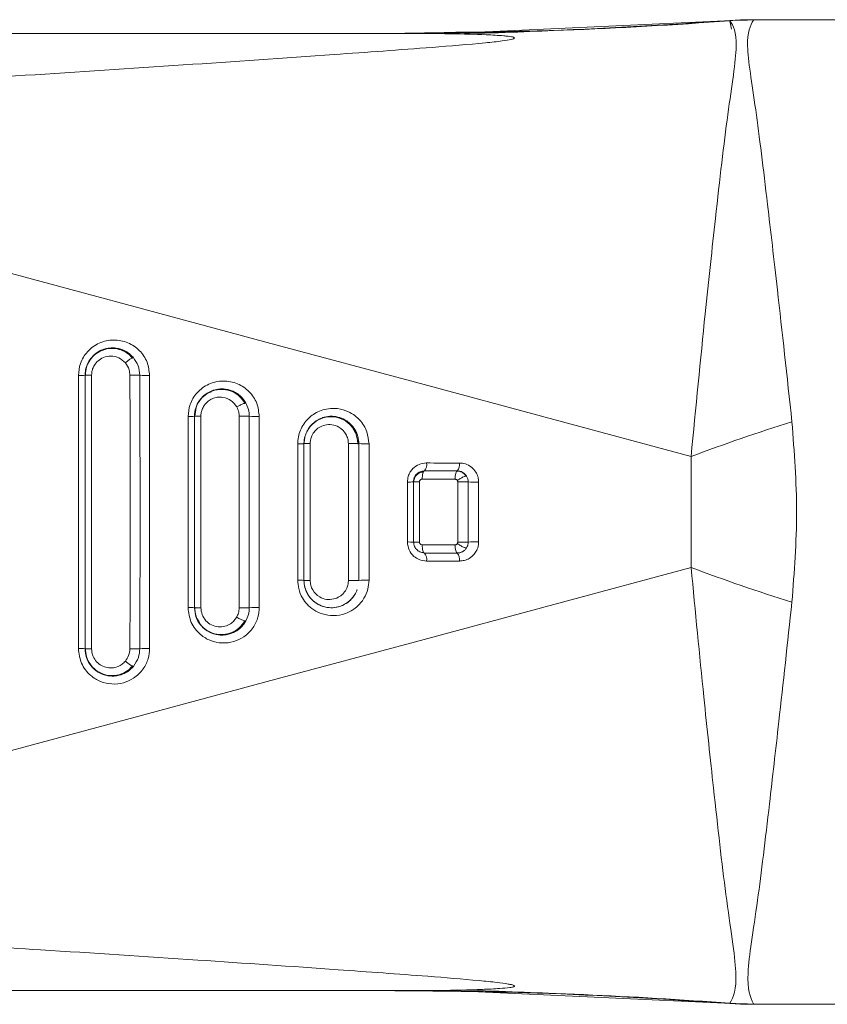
# Model space of a CAD drawing. Header units: millimetres. Extents: x -445 to 1926, y -59 to 420.
# Tile 31 of 44: x 626 to 640, y 391 to 409. Entities that reach past the tile are written whole.
import ezdxf

# ---------------------------------------------------------------- set-up
doc = ezdxf.new("R2010")
doc.units = ezdxf.units.MM
doc.linetypes.add('SLD-Solid', pattern=[0])

msp = doc.modelspace()

# ---------------------------------------------------------------- linework, layer by layer
at = {"color": 7, "linetype": 'SLD-Solid', "lineweight": 18}
for p, q in [((639.156, 409.142), (638.706, 409.126)), ((639.156, 409.142), (638.82, 409.133)), ((639.15, 409.141), (639.153, 409.142)), ((651.926, 409.142), (639.153, 409.142)), ((638.746, 409.129), (633.978, 408.907)), ((638.708, 409.124), (638.709, 409.126)), ((638.708, 409.126), (638.708, 409.126)), ((638.737, 408.97), (638.708, 409.124)), ((632.621, 408.892), (617.426, 408.892)), ((617.426, 408.892), (632.621, 408.892)), ((617.426, 408.892), (632.621, 408.892)), ((633.489, 408.91), (632.412, 408.892)), ((632.447, 408.892), (632.412, 408.892)), ((634.783, 408.925), (633.443, 408.899)), ((626.804, 402.638), (626.804, 397.646)), ((626.926, 402.643), (626.926, 402.643)), ((626.926, 397.642), (626.926, 402.642)), ((626.926, 402.642), (626.926, 401.091)), ((627.045, 397.642), (627.045, 402.642)), ((628.106, 397.647), (628.106, 402.637)), ((629.234, 402.34), (629.204, 402.327)), ((628.95, 402.018), (628.926, 401.893)), ((628.957, 402.053), (628.931, 401.892)), ((628.926, 401.893), (628.926, 401.893)), ((628.926, 398.392), (628.926, 401.892)), ((629.042, 398.392), (629.042, 401.892)), ((629.927, 401.892), (629.927, 398.393)), ((630.11, 398.397), (630.11, 401.888)), ((630.926, 401.393), (630.934, 401.473)), ((630.926, 401.393), (630.926, 401.393)), ((630.926, 398.892), (630.926, 401.392)), ((631.039, 398.892), (631.039, 401.392)), ((631.738, 401.391), (631.738, 398.892)), ((631.927, 401.392), (631.927, 398.892)), ((632.114, 398.897), (632.114, 401.388)), ((637.999, 401.157), (637.999, 399.128)), ((633.126, 400.892), (633.126, 400.892)), ((633.726, 400.892), (633.721, 400.889)), ((633.726, 400.892), (633.726, 400.892)), ((632.926, 400.693), (632.926, 400.693)), ((632.926, 399.592), (632.926, 400.692)), ((632.926, 400.692), (632.934, 400.692)), ((632.926, 400.692), (632.926, 400.692)), ((633.036, 399.592), (633.036, 400.692)), ((633.736, 400.692), (633.736, 399.593)), ((633.927, 400.692), (633.927, 399.592)), ((633.817, 399.415), (633.832, 399.425)), ((633.721, 399.395), (633.731, 399.396)), ((633.726, 399.392), (633.782, 399.401)), ((626.926, 399.184), (626.926, 397.642)), ((617.426, 391.392), (632.622, 391.392)), ((633.364, 391.389), (632.621, 391.392)), ((633.443, 391.386), (634.783, 391.36)), ((633.978, 391.378), (638.746, 391.156)), ((638.706, 391.159), (639.156, 391.143)), ((651.926, 391.142), (639.153, 391.142))]:
    msp.add_line(p, q, dxfattribs=at)
at = {"color": 7, "linetype": 'SLD-Solid', "lineweight": 18, "flags": 128}
for points in [[(637.999, 401.157), (635.494, 401.832), (632.965, 402.513), (630.413, 403.2), (627.843, 403.891), (625.257, 404.586), (622.657, 405.285), (620.046, 405.986), (617.426, 406.689)], [(626.926, 402.642), (626.929, 402.642), (626.935, 402.642), (626.946, 402.642), (626.96, 402.642), (626.978, 402.642), (626.998, 402.642), (627.021, 402.642), (627.045, 402.642)], [(628.926, 401.892), (628.929, 401.892), (628.935, 401.892), (628.945, 401.892), (628.959, 401.892), (628.976, 401.892), (628.996, 401.892), (629.018, 401.892), (629.042, 401.892)], [(630.926, 401.392), (630.929, 401.392), (630.935, 401.392), (630.944, 401.392), (630.958, 401.392), (630.975, 401.392), (630.994, 401.392), (631.016, 401.392), (631.039, 401.392)], [(633.126, 400.892), (633.202, 400.892), (633.277, 400.892), (633.352, 400.892), (633.427, 400.892), (633.502, 400.892), (633.577, 400.892), (633.652, 400.892), (633.726, 400.892)], [(633.086, 400.742), (633.161, 400.742), (633.236, 400.742), (633.311, 400.742), (633.386, 400.742), (633.461, 400.742), (633.536, 400.742), (633.61, 400.742), (633.685, 400.742)], [(633.685, 399.542), (633.61, 399.542), (633.536, 399.542), (633.461, 399.542), (633.386, 399.542), (633.311, 399.542), (633.236, 399.542), (633.161, 399.542), (633.086, 399.542)], [(633.726, 399.392), (633.652, 399.392), (633.577, 399.392), (633.502, 399.392), (633.427, 399.392), (633.352, 399.392), (633.277, 399.392), (633.202, 399.392), (633.126, 399.392)], [(637.999, 399.128), (635.494, 398.453), (632.964, 397.771), (630.413, 397.085), (627.843, 396.394), (625.257, 395.698), (622.657, 395), (620.046, 394.299), (617.426, 393.596)], [(630.926, 398.892), (630.929, 398.892), (630.935, 398.892), (630.944, 398.892), (630.958, 398.892), (630.975, 398.892), (630.994, 398.892), (631.016, 398.892), (631.039, 398.892)], [(628.926, 398.392), (628.929, 398.392), (628.935, 398.392), (628.945, 398.392), (628.959, 398.392), (628.976, 398.392), (628.996, 398.392), (629.018, 398.392), (629.042, 398.392)], [(626.926, 397.642), (626.929, 397.642), (626.935, 397.642), (626.946, 397.642), (626.96, 397.642), (626.978, 397.642), (626.998, 397.642), (627.021, 397.642), (627.045, 397.642)]]:
    msp.add_lwpolyline(points, dxfattribs=at)
at = {"color": 7, "linetype": 'SLD-Solid', "lineweight": 18}
for centre, radius, start, end in [((632.621, 489.022), 80.13, 270.00047, 274.35694), ((639.079, 403.567), 5.57, 89.4, 93.8228), ((626.831, 403.673), 1.035, 268.5039, 275.297), ((628.059, 404.344), 1.707, 265.5847, 271.5943), ((628.833, 402.949), 1.06, 268.6092, 275.0371), ((630.059, 403.656), 1.769, 265.7045, 271.6381), ((649.816, 369.744), 33.562, 107.2886, 110.6148), ((632.06, 403.177), 1.79, 265.7207, 271.7088), ((632.997, 401.005), 0.172, 318.9749, 11.1488), ((633.601, 401.005), 0.169, 318.0462, 11.2555), ((632.838, 402.367), 1.677, 269.2041, 273.0109), ((634.063, 403.758), 3.069, 267.4635, 271.0234), ((632.838, 397.922), 1.672, 86.9798, 90.7984), ((633.976, 566.934), 167.342, 269.91757, 269.98297), ((634.063, 396.534), 3.062, 88.9742, 92.5424), ((632.997, 399.279), 0.172, 348.8498, 41.0277), ((633.601, 399.279), 0.169, 348.7425, 41.9571), ((649.81, 430.534), 33.554, 249.3907, 252.7177), ((630.836, 397.837), 1.059, 85.0877, 91.3264), ((632.06, 397.11), 1.787, 88.2891, 94.286), ((628.833, 397.338), 1.059, 84.9547, 91.3936), ((630.012, 509.585), 111.193, 269.8609, 269.95622), ((630.059, 396.631), 1.766, 88.3598, 94.302), ((629.948, 398.57), 0.428, 234.2158, 258.7242), ((626.831, 396.613), 1.034, 84.6955, 91.4992), ((628.045, 482.027), 84.384, 269.79658, 269.91992), ((628.059, 395.943), 1.705, 88.404, 94.4217), ((632.621, 311.261), 80.131, 85.64373, 89.46874), ((639.079, 396.718), 5.57, 266.1765, 270.5992)]:
    msp.add_arc(centre, radius, start, end, dxfattribs=at)
for points, knots in [([(639.153, 409.142), (639.07, 409.142), (638.921, 409.14), (638.773, 409.13), (638.708, 409.126)], [0, 0, 0, 0, 0.559994, 1, 1, 1, 1]), ([(639.153, 409.142), (639.152, 409.142), (639.151, 409.141), (639.142, 409.138), (639.138, 409.136)], [0, 0, 0, 0, 0.558771, 1, 1, 1, 1]), ([(638.708, 409.126), (637.534, 409.048), (635.796, 408.934), (634.054, 408.916), (633.489, 408.91)], [0, 0, 0, 0, 0.675421, 1, 1, 1, 1]), ([(638.708, 409.124), (638.77, 409.026), (638.892, 408.832), (638.67, 407.508), (638.469, 405.752), (638.235, 403.594), (638.085, 402.046), (637.999, 401.157)], [0, 0, 0, 0, 0.215583, 0.424685, 0.63353, 0.789403, 1, 1, 1, 1]), ([(638.708, 409.126), (638.708, 409.126), (638.709, 409.126), (638.708, 409.124), (638.708, 409.124)], [0, 0, 0, 0, 0.56272, 1, 1, 1, 1]), ([(639.138, 409.136), (639.081, 409.029), (638.968, 408.817), (639.178, 407.591), (639.37, 405.992), (639.598, 404.042), (639.752, 402.616), (639.842, 401.789)], [0, 0, 0, 0, 0.215496, 0.427053, 0.635274, 0.788728, 1, 1, 1, 1]), ([(617.426, 407.761), (619.264, 407.819), (623.041, 407.936), (627.725, 408.246), (631.165, 408.482), (633.005, 408.615), (634.034, 408.697), (634.511, 408.748), (634.684, 408.774), (634.752, 408.793), (634.773, 408.803), (634.773, 408.814), (634.752, 408.823), (634.713, 408.832), (634.652, 408.841), (634.503, 408.855), (634.157, 408.873), (633.505, 408.889), (632.956, 408.891), (632.621, 408.892)], [0, 0, 0, 0, 0.277155, 0.569443, 0.709642, 0.801656, 0.852577, 0.869317, 0.879228, 0.882226, 0.884534, 0.88657, 0.888768, 0.891502, 0.895083, 0.899771, 0.916626, 0.949186, 1, 1, 1, 1]), ([(632.412, 408.892), (632.423, 408.892), (632.443, 408.892), (632.567, 408.892), (632.621, 408.892)], [0, 0, 0, 0, 0.5628918, 1, 1, 1, 1]), ([(632.621, 408.892), (632.548, 408.892), (632.466, 408.892), (632.449, 408.892), (632.447, 408.892)], [0, 0, 0, 0, 0.885404, 1, 1, 1, 1]), ([(635.597, 408.948), (635.309, 408.936), (634.715, 408.912), (634.07, 408.889), (633.737, 408.877)], [0, 0, 0, 0, 0.484398, 1, 1, 1, 1]), ([(628.106, 402.637), (628.096, 402.721), (628.077, 402.889), (627.929, 403.105), (627.712, 403.253), (627.447, 403.305), (627.179, 403.247), (626.963, 403.089), (626.828, 402.871), (626.811, 402.713), (626.804, 402.638)], [0, 0, 0, 0, 0.12211, 0.245335, 0.372955, 0.505082, 0.637903, 0.768428, 0.891679, 1, 1, 1, 1]), ([(627.804, 402.97), (627.774, 403), (627.7, 403.073), (627.545, 403.139), (627.375, 403.148), (627.223, 403.107), (627.098, 403.029), (627, 402.915), (626.938, 402.782), (626.93, 402.688), (626.926, 402.642)], [0, 0, 0, 0, 0.103498, 0.258662, 0.412509, 0.522336, 0.64949, 0.77121, 0.887895, 1, 1, 1, 1]), ([(626.926, 402.642), (626.928, 402.676), (626.932, 402.743), (626.964, 402.842), (627.016, 402.935), (627.1, 403.028), (627.203, 403.096), (627.321, 403.135), (627.435, 403.147), (627.545, 403.132), (627.646, 403.095), (627.732, 403.044), (627.781, 402.994), (627.804, 402.97)], [0, 0, 0, 0, 0.081863, 0.166352, 0.253534, 0.343472, 0.472825, 0.555787, 0.650793, 0.754358, 0.828991, 0.917965, 1, 1, 1, 1]), ([(627.796, 402.955), (627.76, 402.991), (627.689, 403.063), (627.548, 403.123), (627.399, 403.14), (627.252, 403.111), (627.119, 403.039), (627.015, 402.93), (626.944, 402.794), (626.936, 402.693), (626.931, 402.642)], [0, 0, 0, 0, 0.126134, 0.251556, 0.376473, 0.501136, 0.625765, 0.750491, 0.875295, 1, 1, 1, 1]), ([(627.045, 402.642), (627.046, 402.66), (627.048, 402.699), (627.064, 402.763), (627.099, 402.835), (627.163, 402.911), (627.265, 402.976), (627.401, 403.002), (627.55, 402.971), (627.625, 402.902), (627.662, 402.868)], [0, 0, 0, 0, 0.062202, 0.135737, 0.227017, 0.340978, 0.481272, 0.64725, 0.824568, 1, 1, 1, 1]), ([(627.79, 402.96), (627.787, 402.959), (627.778, 402.955), (627.759, 402.943), (627.735, 402.926), (627.71, 402.907), (627.685, 402.887), (627.67, 402.874), (627.662, 402.867)], [0, 0, 0, 0, 0.134566, 0.316276, 0.497973, 0.674968, 0.843264, 1, 1, 1, 1]), ([(627.662, 402.868), (627.689, 402.828), (627.736, 402.759), (627.743, 402.676), (627.745, 402.641)], [0, 0, 0, 0, 0.583209, 1, 1, 1, 1]), ([(627.809, 402.964), (627.808, 402.965), (627.805, 402.966), (627.798, 402.964), (627.792, 402.961), (627.79, 402.96)], [0, 0, 0, 0, 0.426533, 0.88448, 1, 1, 1, 1]), ([(627.804, 402.97), (627.839, 402.921), (627.91, 402.824), (627.921, 402.702), (627.927, 402.642)], [0, 0, 0, 0, 0.501133, 1, 1, 1, 1]), ([(627.927, 402.642), (627.926, 402.642), (627.923, 402.642), (627.91, 402.642), (627.892, 402.642), (627.867, 402.642), (627.838, 402.642), (627.806, 402.642), (627.775, 402.642), (627.755, 402.641), (627.745, 402.641)], [0, 0, 0, 0, 0.115075, 0.238255, 0.367497, 0.5, 0.632503, 0.761746, 0.884925, 1, 1, 1, 1]), ([(627.745, 402.641), (627.749, 401.706), (627.755, 400.04), (627.748, 398.373), (627.745, 397.643)], [0, 0, 0, 0, 0.561693, 1, 1, 1, 1]), ([(627.927, 402.642), (627.929, 401.706), (627.932, 400.039), (627.929, 398.373), (627.927, 397.643)], [0, 0, 0, 0, 0.561705, 1, 1, 1, 1]), ([(630.11, 401.888), (630.1, 401.971), (630.081, 402.139), (629.933, 402.355), (629.716, 402.503), (629.449, 402.555), (629.18, 402.496), (628.965, 402.336), (628.831, 402.12), (628.815, 401.962), (628.808, 401.888)], [0, 0, 0, 0, 0.121562, 0.244482, 0.372443, 0.505911, 0.640023, 0.770914, 0.893144, 1, 1, 1, 1]), ([(629.864, 402.134), (629.835, 402.177), (629.774, 402.267), (629.626, 402.362), (629.45, 402.403), (629.269, 402.377), (629.12, 402.299), (629.01, 402.182), (628.94, 402.044), (628.931, 401.942), (628.926, 401.892)], [0, 0, 0, 0, 0.117871, 0.245763, 0.395767, 0.530728, 0.660259, 0.774453, 0.8886, 1, 1, 1, 1]), ([(628.957, 402.055), (628.962, 402.071), (628.978, 402.125), (629.033, 402.206), (629.129, 402.304), (629.253, 402.369), (629.393, 402.396), (629.516, 402.39), (629.627, 402.354), (629.722, 402.3), (629.804, 402.228), (629.845, 402.164), (629.864, 402.134)], [0, 0, 0, 0, 0.045358, 0.145197, 0.248853, 0.400978, 0.501499, 0.621011, 0.719546, 0.804772, 0.906342, 1, 1, 1, 1]), ([(629.85, 402.126), (629.819, 402.172), (629.757, 402.263), (629.616, 402.351), (629.459, 402.391), (629.297, 402.377), (629.147, 402.312), (629.031, 402.201), (628.966, 402.107), (628.957, 402.053), (628.957, 402.053)], [0, 0, 0, 0, 0.144578, 0.288075, 0.430723, 0.572903, 0.714998, 0.857266, 0.999734, 1, 1, 1, 1]), ([(629.042, 401.892), (629.043, 401.911), (629.045, 401.953), (629.064, 402.021), (629.104, 402.099), (629.169, 402.168), (629.252, 402.217), (629.344, 402.244), (629.464, 402.243), (629.601, 402.192), (629.666, 402.105), (629.698, 402.062)], [0, 0, 0, 0, 0.060974, 0.134031, 0.226048, 0.34221, 0.435268, 0.540822, 0.65477, 0.828002, 1, 1, 1, 1]), ([(629.845, 402.132), (629.841, 402.131), (629.831, 402.128), (629.81, 402.119), (629.783, 402.107), (629.753, 402.092), (629.724, 402.077), (629.706, 402.067), (629.698, 402.062)], [0, 0, 0, 0, 0.1329497, 0.3154303, 0.4979059, 0.675415, 0.8437602, 1, 1, 1, 1]), ([(629.864, 402.134), (629.863, 402.135), (629.861, 402.136), (629.853, 402.135), (629.846, 402.133), (629.845, 402.132)], [0, 0, 0, 0, 0.423243, 0.879271, 1, 1, 1, 1]), ([(629.864, 402.134), (629.882, 402.096), (629.918, 402.019), (629.924, 401.935), (629.927, 401.892)], [0, 0, 0, 0, 0.499024, 1, 1, 1, 1]), ([(628.926, 401.893), (628.928, 401.949), (628.929, 402.01), (628.957, 402.061), (628.959, 402.065)], [0, 0, 0, 0, 0.925546, 1, 1, 1, 1]), ([(628.926, 401.892), (628.928, 401.928), (628.93, 401.984), (628.95, 402.036), (628.957, 402.055)], [0, 0, 0, 0, 0.6456852, 1, 1, 1, 1]), ([(629.698, 402.062), (629.712, 402.03), (629.737, 401.976), (629.74, 401.916), (629.742, 401.892)], [0, 0, 0, 0, 0.584591, 1, 1, 1, 1]), ([(632.114, 401.388), (632.106, 401.463), (632.094, 401.581), (632.022, 401.726), (631.967, 401.8), (631.903, 401.867), (631.824, 401.932), (631.677, 402.009), (631.507, 402.043), (631.341, 402.03), (631.172, 401.98), (631.027, 401.883), (630.918, 401.753), (630.857, 401.638), (630.818, 401.515), (630.814, 401.431), (630.811, 401.389)], [0, 0, 0, 0, 0.108868, 0.170073, 0.235648, 0.243541, 0.308214, 0.38546, 0.48989, 0.563467, 0.631506, 0.750347, 0.814407, 0.877392, 0.939244, 1, 1, 1, 1]), ([(628.808, 401.888), (628.808, 401.207), (628.808, 400.043), (628.808, 398.878), (628.808, 398.396)], [0, 0, 0, 0, 0.585647, 1, 1, 1, 1]), ([(628.926, 401.892), (628.926, 401.209), (628.926, 400.042), (628.926, 398.876), (628.926, 398.392)], [0, 0, 0, 0, 0.5856475, 1, 1, 1, 1]), ([(629.742, 401.892), (629.743, 401.243), (629.746, 400.077), (629.743, 398.911), (629.742, 398.393)], [0, 0, 0, 0, 0.555969, 1, 1, 1, 1]), ([(629.927, 401.892), (629.926, 401.892), (629.923, 401.892), (629.911, 401.892), (629.892, 401.892), (629.867, 401.892), (629.837, 401.892), (629.804, 401.892), (629.772, 401.892), (629.752, 401.892), (629.742, 401.892)], [0, 0, 0, 0, 0.11449, 0.237535, 0.367026, 0.499999, 0.632972, 0.762464, 0.885509, 1, 1, 1, 1]), ([(630.926, 401.392), (630.929, 401.427), (630.933, 401.497), (630.973, 401.616), (631.056, 401.743), (631.177, 401.833), (631.308, 401.883), (631.437, 401.899), (631.569, 401.877), (631.689, 401.824), (631.786, 401.748), (631.865, 401.643), (631.917, 401.523), (631.923, 401.436), (631.926, 401.392)], [0, 0, 0, 0, 0.065832, 0.132704, 0.235989, 0.351358, 0.415251, 0.503915, 0.599976, 0.669222, 0.755303, 0.834588, 0.917484, 1, 1, 1, 1]), ([(631.926, 401.392), (631.926, 401.412), (631.923, 401.475), (631.891, 401.598), (631.8, 401.743), (631.641, 401.858), (631.475, 401.898), (631.336, 401.888), (631.206, 401.85), (631.094, 401.774), (631.014, 401.681), (630.988, 401.629), (630.977, 401.607)], [0, 0, 0, 0, 0.0439992, 0.1354871, 0.2727454, 0.4168566, 0.5692374, 0.653063, 0.7316848, 0.8729642, 0.9472862, 1, 1, 1, 1]), ([(631.909, 401.381), (631.907, 401.415), (631.904, 401.482), (631.874, 401.578), (631.828, 401.666), (631.745, 401.767), (631.608, 401.858), (631.419, 401.896), (631.229, 401.859), (631.094, 401.769), (631.02, 401.684), (630.998, 401.641), (630.991, 401.627)], [0, 0, 0, 0, 0.075886, 0.151571, 0.226946, 0.301943, 0.45009, 0.597139, 0.743746, 0.890512, 0.964424, 1, 1, 1, 1]), ([(639.842, 401.789), (639.884, 401.24), (639.969, 400.142), (639.884, 399.044), (639.842, 398.495)], [0, 0, 0, 0, 0.499972, 1, 1, 1, 1]), ([(630.991, 401.627), (630.983, 401.613), (630.958, 401.57), (630.935, 401.49), (630.932, 401.425), (630.93, 401.392)], [0, 0, 0, 0, 0.20608, 0.603144, 1, 1, 1, 1]), ([(631.039, 401.392), (631.04, 401.414), (631.043, 401.463), (631.069, 401.544), (631.121, 401.625), (631.203, 401.695), (631.311, 401.741), (631.44, 401.747), (631.583, 401.698), (631.683, 401.597), (631.731, 401.483), (631.736, 401.422), (631.738, 401.391)], [0, 0, 0, 0, 0.05889, 0.131984, 0.227373, 0.317308, 0.424713, 0.545782, 0.670567, 0.834795, 0.917467, 1, 1, 1, 1]), ([(630.937, 401.492), (630.937, 401.491), (630.927, 401.459), (630.927, 401.425), (630.926, 401.392)], [0, 0, 0, 0, 0.036623, 1, 1, 1, 1]), ([(630.811, 401.389), (630.827, 401.389), (630.857, 401.389), (630.893, 401.39), (630.921, 401.391), (630.924, 401.392), (630.926, 401.392)], [0, 0, 0, 0, 0.243609, 0.467621, 0.72131, 1, 1, 1, 1]), ([(630.811, 401.389), (630.811, 400.908), (630.812, 400.077), (630.811, 399.246), (630.811, 398.896)], [0, 0, 0, 0, 0.578625, 1, 1, 1, 1]), ([(630.926, 401.392), (630.926, 400.91), (630.926, 400.077), (630.926, 399.243), (630.926, 398.892)], [0, 0, 0, 0, 0.578624, 1, 1, 1, 1]), ([(631.908, 401.392), (631.903, 401.392), (631.892, 401.392), (631.867, 401.392), (631.836, 401.392), (631.802, 401.392), (631.769, 401.392), (631.748, 401.392), (631.738, 401.392)], [0, 0, 0, 0, 0.148617, 0.327954, 0.507287, 0.681651, 0.84686, 1, 1, 1, 1]), ([(631.927, 401.392), (631.926, 401.392), (631.923, 401.392), (631.916, 401.392), (631.909, 401.392), (631.908, 401.392)], [0, 0, 0, 0, 0.445046, 0.925146, 1, 1, 1, 1]), ([(633.166, 401.039), (633.118, 401.033), (633.027, 401.023), (632.926, 400.952), (632.864, 400.874), (632.824, 400.79), (632.818, 400.725), (632.815, 400.69)], [0, 0, 0, 0, 0.261453, 0.508983, 0.649421, 0.811251, 1, 1, 1, 1]), ([(633.126, 400.892), (633.1, 400.889), (633.048, 400.883), (632.99, 400.843), (632.954, 400.798), (632.932, 400.75), (632.928, 400.712), (632.926, 400.692)], [0, 0, 0, 0, 0.268651, 0.518505, 0.657801, 0.816403, 1, 1, 1, 1]), ([(633.112, 400.871), (633.1, 400.871), (633.076, 400.87), (633.042, 400.859), (633.01, 400.842), (632.982, 400.819), (632.959, 400.789), (632.943, 400.756), (632.934, 400.722), (632.934, 400.701), (632.934, 400.692)], [0, 0, 0, 0, 0.127996, 0.256077, 0.384726, 0.514236, 0.644701, 0.77607, 0.907997, 1, 1, 1, 1]), ([(633.726, 400.892), (633.615, 400.892), (633.415, 400.892), (633.215, 400.892), (633.126, 400.892)], [0, 0, 0, 0, 0.558056, 1, 1, 1, 1]), ([(633.767, 401.038), (633.655, 401.038), (633.455, 401.038), (633.254, 401.038), (633.166, 401.039)], [0, 0, 0, 0, 0.558055, 1, 1, 1, 1]), ([(633.721, 400.889), (633.718, 400.887), (633.709, 400.883), (633.697, 400.851), (633.687, 400.801), (633.686, 400.762), (633.685, 400.742)], [0, 0, 0, 0, 0.182918, 0.455279, 0.727639, 1, 1, 1, 1]), ([(633.887, 400.796), (633.877, 400.811), (633.856, 400.84), (633.812, 400.87), (633.766, 400.889), (633.735, 400.889), (633.721, 400.89)], [0, 0, 0, 0, 0.267922, 0.531824, 0.792487, 1, 1, 1, 1]), ([(633.896, 400.799), (633.885, 400.813), (633.863, 400.843), (633.828, 400.866), (633.802, 400.878), (633.773, 400.888), (633.747, 400.891), (633.726, 400.892)], [0, 0, 0, 0, 0.2497197, 0.544545, 0.5985125, 0.6925505, 1, 1, 1, 1]), ([(634.117, 400.69), (634.115, 400.719), (634.11, 400.784), (634.066, 400.881), (633.987, 400.969), (633.881, 401.028), (633.803, 401.035), (633.767, 401.038)], [0, 0, 0, 0, 0.15664, 0.347141, 0.566253, 0.797598, 1, 1, 1, 1]), ([(632.815, 400.69), (632.815, 400.489), (632.815, 400.124), (632.815, 399.758), (632.815, 399.594)], [0, 0, 0, 0, 0.551131, 1, 1, 1, 1]), ([(632.934, 400.692), (632.934, 400.692), (632.937, 400.692), (632.956, 400.692), (632.99, 400.692), (633.021, 400.692), (633.036, 400.692)], [0, 0, 0, 0, 0.026954, 0.351303, 0.675651, 1, 1, 1, 1]), ([(633.036, 400.692), (633.037, 400.698), (633.038, 400.71), (633.046, 400.723), (633.055, 400.732), (633.065, 400.738), (633.075, 400.742), (633.082, 400.742), (633.086, 400.742)], [0, 0, 0, 0, 0.217305, 0.430777, 0.575827, 0.714334, 0.853388, 1, 1, 1, 1]), ([(633.685, 400.742), (633.689, 400.742), (633.697, 400.742), (633.708, 400.737), (633.719, 400.73), (633.725, 400.723), (633.728, 400.719)], [0, 0, 0, 0, 0.230799, 0.45919, 0.732023, 1, 1, 1, 1]), ([(633.896, 400.799), (633.894, 400.8), (633.892, 400.802), (633.88, 400.8), (633.862, 400.794), (633.839, 400.784), (633.811, 400.77), (633.782, 400.754), (633.753, 400.736), (633.736, 400.725), (633.728, 400.719)], [0, 0, 0, 0, 0.113774, 0.236652, 0.366448, 0.500002, 0.633556, 0.763352, 0.886228, 1, 1, 1, 1]), ([(633.728, 400.719), (633.73, 400.714), (633.735, 400.706), (633.735, 400.696), (633.736, 400.692)], [0, 0, 0, 0, 0.5566588, 1, 1, 1, 1]), ([(633.927, 400.692), (633.926, 400.692), (633.923, 400.692), (633.911, 400.692), (633.891, 400.692), (633.865, 400.692), (633.833, 400.692), (633.8, 400.692), (633.766, 400.692), (633.746, 400.692), (633.736, 400.692)], [0, 0, 0, 0, 0.113929, 0.236843, 0.366573, 0.5, 0.633427, 0.763157, 0.886071, 1, 1, 1, 1]), ([(633.896, 400.799), (633.905, 400.782), (633.922, 400.749), (633.925, 400.711), (633.927, 400.692)], [0, 0, 0, 0, 0.495741, 1, 1, 1, 1]), ([(634.117, 399.595), (634.117, 399.799), (634.118, 400.164), (634.117, 400.529), (634.117, 400.69)], [0, 0, 0, 0, 0.560123, 1, 1, 1, 1]), ([(632.815, 399.594), (632.822, 399.544), (632.834, 399.444), (632.923, 399.333), (633.036, 399.26), (633.12, 399.251), (633.166, 399.246)], [0, 0, 0, 0, 0.2703903, 0.5357746, 0.7445391, 1, 1, 1, 1]), ([(632.93, 399.593), (632.93, 399.579), (632.932, 399.552), (632.945, 399.513), (632.965, 399.477), (632.992, 399.447), (633.025, 399.423), (633.061, 399.407), (633.092, 399.399), (633.111, 399.399), (633.116, 399.399)], [0, 0, 0, 0, 0.136117, 0.27231, 0.408174, 0.543208, 0.67737, 0.810754, 0.943671, 1, 1, 1, 1]), ([(633.086, 399.542), (633.08, 399.543), (633.069, 399.544), (633.056, 399.552), (633.047, 399.561), (633.041, 399.57), (633.037, 399.581), (633.037, 399.588), (633.036, 399.592)], [0, 0, 0, 0, 0.221635, 0.440098, 0.584189, 0.720594, 0.856716, 1, 1, 1, 1]), ([(633.728, 399.566), (633.725, 399.562), (633.721, 399.556), (633.711, 399.549), (633.699, 399.543), (633.69, 399.543), (633.685, 399.542)], [0, 0, 0, 0, 0.229475, 0.460672, 0.730808, 1, 1, 1, 1]), ([(633.722, 399.395), (633.735, 399.395), (633.762, 399.396), (633.802, 399.408), (633.833, 399.422), (633.847, 399.435), (633.851, 399.439)], [0, 0, 0, 0, 0.27556, 0.577927, 0.880927, 1, 1, 1, 1]), ([(633.736, 399.593), (633.735, 399.588), (633.734, 399.578), (633.73, 399.57), (633.728, 399.566)], [0, 0, 0, 0, 0.514525, 1, 1, 1, 1]), ([(633.896, 399.486), (633.894, 399.485), (633.892, 399.483), (633.88, 399.484), (633.862, 399.49), (633.839, 399.5), (633.811, 399.514), (633.782, 399.531), (633.754, 399.548), (633.736, 399.56), (633.728, 399.566)], [0, 0, 0, 0, 0.113772, 0.23665, 0.366446, 0.500001, 0.633555, 0.763351, 0.886228, 1, 1, 1, 1]), ([(633.767, 399.246), (633.796, 399.249), (633.858, 399.253), (633.952, 399.293), (634.032, 399.36), (634.085, 399.442), (634.113, 399.52), (634.116, 399.571), (634.117, 399.595)], [0, 0, 0, 0, 0.162686, 0.346492, 0.557609, 0.726171, 0.874109, 1, 1, 1, 1]), ([(633.845, 399.434), (633.851, 399.437), (633.871, 399.45), (633.886, 399.471), (633.896, 399.486)], [0, 0, 0, 0, 0.294063, 1, 1, 1, 1]), ([(633.927, 399.592), (633.925, 399.572), (633.922, 399.534), (633.904, 399.501), (633.896, 399.486)], [0, 0, 0, 0, 0.542875, 1, 1, 1, 1]), ([(633.126, 399.392), (633.239, 399.392), (633.439, 399.392), (633.639, 399.392), (633.726, 399.392)], [0, 0, 0, 0, 0.561955, 1, 1, 1, 1]), ([(633.166, 399.246), (633.278, 399.246), (633.479, 399.246), (633.679, 399.246), (633.767, 399.246)], [0, 0, 0, 0, 0.5619577, 1, 1, 1, 1]), ([(637.999, 399.128), (638.077, 398.325), (638.213, 396.906), (638.436, 394.838), (638.639, 393.007), (638.89, 391.508), (638.77, 391.279), (638.708, 391.161)], [0, 0, 0, 0, 0.1901674, 0.336225, 0.5408755, 0.7620022, 1, 1, 1, 1]), ([(630.811, 398.896), (630.815, 398.844), (630.823, 398.73), (630.887, 398.579), (630.983, 398.449), (631.105, 398.345), (631.268, 398.268), (631.471, 398.236), (631.691, 398.276), (631.888, 398.39), (632.025, 398.551), (632.101, 398.725), (632.109, 398.842), (632.114, 398.897)], [0, 0, 0, 0, 0.075669, 0.164787, 0.233499, 0.310956, 0.398367, 0.4985, 0.611916, 0.727202, 0.830679, 0.920924, 1, 1, 1, 1]), ([(631.896, 398.719), (631.892, 398.709), (631.868, 398.648), (631.797, 398.542), (631.677, 398.452), (631.546, 398.402), (631.414, 398.385), (631.273, 398.409), (631.157, 398.466), (631.062, 398.543), (630.987, 398.642), (630.936, 398.765), (630.93, 398.85), (630.926, 398.892)], [0, 0, 0, 0, 0.023608, 0.139606, 0.269752, 0.340778, 0.442985, 0.554154, 0.646459, 0.720712, 0.817332, 0.910373, 1, 1, 1, 1]), ([(630.926, 398.892), (630.93, 398.849), (630.936, 398.761), (630.995, 398.625), (631.104, 398.495), (631.247, 398.417), (631.389, 398.389), (631.516, 398.394), (631.642, 398.435), (631.752, 398.505), (631.836, 398.598), (631.878, 398.673), (631.894, 398.714), (631.896, 398.719)], [0, 0, 0, 0, 0.091238, 0.18376, 0.307166, 0.445037, 0.527064, 0.623018, 0.720259, 0.816508, 0.907519, 0.987641, 1, 1, 1, 1]), ([(631.738, 398.892), (631.737, 398.87), (631.734, 398.821), (631.708, 398.74), (631.656, 398.659), (631.574, 398.589), (631.467, 398.544), (631.337, 398.537), (631.195, 398.587), (631.095, 398.687), (631.046, 398.801), (631.042, 398.862), (631.039, 398.892)], [0, 0, 0, 0, 0.058992, 0.132132, 0.227579, 0.317583, 0.425083, 0.546249, 0.671117, 0.835444, 0.918174, 1, 1, 1, 1]), ([(631.926, 398.892), (631.925, 398.892), (631.922, 398.892), (631.908, 398.892), (631.89, 398.892), (631.867, 398.892), (631.84, 398.892), (631.81, 398.892), (631.774, 398.892), (631.751, 398.892), (631.738, 398.892)], [0, 0, 0, 0, 0.137223, 0.267433, 0.387963, 0.497455, 0.608552, 0.730615, 0.862046, 1, 1, 1, 1]), ([(628.808, 398.396), (628.82, 398.303), (628.843, 398.115), (629.012, 397.903), (629.217, 397.781), (629.431, 397.737), (629.643, 397.763), (629.843, 397.858), (629.999, 398.014), (630.094, 398.206), (630.105, 398.336), (630.11, 398.397)], [0, 0, 0, 0, 0.135185, 0.272261, 0.377488, 0.484751, 0.591543, 0.692042, 0.810013, 0.911732, 1, 1, 1, 1]), ([(629.864, 398.151), (629.843, 398.118), (629.799, 398.05), (629.699, 397.966), (629.589, 397.914), (629.474, 397.891), (629.338, 397.892), (629.186, 397.942), (629.044, 398.056), (628.946, 398.209), (628.933, 398.332), (628.926, 398.392)], [0, 0, 0, 0, 0.0887287, 0.1828636, 0.2931615, 0.3657798, 0.4509416, 0.602861, 0.7215481, 0.8644088, 1, 1, 1, 1]), ([(628.926, 398.392), (628.932, 398.336), (628.943, 398.222), (629.03, 398.073), (629.16, 397.957), (629.314, 397.896), (629.492, 397.886), (629.653, 397.936), (629.786, 398.033), (629.839, 398.113), (629.864, 398.151)], [0, 0, 0, 0, 0.124797, 0.252599, 0.375406, 0.514472, 0.62662, 0.782775, 0.897235, 1, 1, 1, 1]), ([(628.931, 398.4), (628.933, 398.345), (628.938, 398.254), (628.984, 398.177), (629.002, 398.147)], [0, 0, 0, 0, 0.610845, 1, 1, 1, 1]), ([(629.698, 398.223), (629.684, 398.201), (629.653, 398.153), (629.58, 398.092), (629.479, 398.047), (629.357, 398.036), (629.233, 398.071), (629.129, 398.15), (629.056, 398.262), (629.047, 398.349), (629.042, 398.392)], [0, 0, 0, 0, 0.0844225, 0.1858917, 0.3060909, 0.4415558, 0.5822819, 0.7219306, 0.8616344, 1, 1, 1, 1]), ([(629.742, 398.393), (629.739, 398.359), (629.735, 398.299), (629.709, 398.246), (629.698, 398.223)], [0, 0, 0, 0, 0.573714, 1, 1, 1, 1]), ([(629.927, 398.393), (629.924, 398.35), (629.918, 398.265), (629.882, 398.189), (629.864, 398.151)], [0, 0, 0, 0, 0.50105, 1, 1, 1, 1]), ([(639.842, 398.495), (639.761, 397.752), (639.619, 396.442), (639.404, 394.571), (639.208, 392.906), (638.971, 391.522), (639.081, 391.276), (639.138, 391.149)], [0, 0, 0, 0, 0.1900085, 0.3346503, 0.5383376, 0.7615276, 1, 1, 1, 1]), ([(629.002, 398.147), (629.011, 398.129), (629.043, 398.062), (629.144, 397.978), (629.29, 397.909), (629.452, 397.894), (629.609, 397.931), (629.751, 398.016), (629.814, 398.107), (629.846, 398.152)], [0, 0, 0, 0, 0.056991, 0.213689, 0.370116, 0.526558, 0.683436, 0.841165, 1, 1, 1, 1]), ([(626.804, 397.646), (626.816, 397.554), (626.839, 397.368), (627.004, 397.158), (627.205, 397.035), (627.415, 396.987), (627.627, 397.01), (627.83, 397.101), (627.991, 397.257), (628.089, 397.453), (628.101, 397.585), (628.106, 397.647)], [0, 0, 0, 0, 0.134387, 0.270116, 0.373824, 0.479039, 0.584256, 0.685463, 0.805996, 0.909843, 1, 1, 1, 1]), ([(627.809, 397.321), (627.782, 397.292), (627.727, 397.235), (627.611, 397.171), (627.457, 397.133), (627.283, 397.152), (627.132, 397.228), (627.019, 397.339), (626.942, 397.48), (626.931, 397.589), (626.926, 397.642)], [0, 0, 0, 0, 0.095895, 0.194773, 0.322721, 0.484171, 0.61556, 0.73382, 0.86996, 1, 1, 1, 1]), ([(626.926, 397.642), (626.931, 397.591), (626.94, 397.488), (627.012, 397.35), (627.121, 397.236), (627.26, 397.162), (627.417, 397.134), (627.57, 397.156), (627.707, 397.218), (627.776, 397.287), (627.809, 397.321)], [0, 0, 0, 0, 0.123146, 0.248295, 0.369663, 0.502327, 0.631598, 0.760884, 0.882964, 1, 1, 1, 1]), ([(626.931, 397.649), (626.935, 397.599), (626.942, 397.498), (627.011, 397.36), (627.114, 397.249), (627.246, 397.176), (627.393, 397.145), (627.542, 397.16), (627.683, 397.218), (627.755, 397.288), (627.791, 397.324)], [0, 0, 0, 0, 0.124866, 0.249809, 0.374627, 0.499292, 0.623933, 0.748774, 0.874061, 1, 1, 1, 1]), ([(627.662, 397.417), (627.643, 397.397), (627.603, 397.355), (627.52, 397.311), (627.417, 397.287), (627.305, 397.298), (627.199, 397.345), (627.114, 397.424), (627.056, 397.527), (627.049, 397.604), (627.045, 397.642)], [0, 0, 0, 0, 0.0938258, 0.2040313, 0.3293194, 0.4633729, 0.5983937, 0.7325741, 0.8669388, 1, 1, 1, 1]), ([(627.745, 397.643), (627.741, 397.6), (627.733, 397.517), (627.685, 397.449), (627.662, 397.417)], [0, 0, 0, 0, 0.522143, 1, 1, 1, 1]), ([(627.927, 397.643), (627.922, 397.589), (627.912, 397.471), (627.845, 397.373), (627.809, 397.321)], [0, 0, 0, 0, 0.457769, 1, 1, 1, 1]), ([(627.809, 397.321), (627.808, 397.32), (627.804, 397.318), (627.792, 397.323), (627.777, 397.331), (627.759, 397.342), (627.738, 397.356), (627.715, 397.373), (627.689, 397.394), (627.671, 397.409), (627.662, 397.417)], [0, 0, 0, 0, 0.136994, 0.267534, 0.389021, 0.499979, 0.610951, 0.732451, 0.863, 1, 1, 1, 1]), ([(632.621, 391.392), (633.148, 391.394), (633.785, 391.395), (634.465, 391.427), (634.645, 391.442), (634.722, 391.455), (634.749, 391.461), (634.766, 391.467), (634.774, 391.474), (634.77, 391.483), (634.75, 391.493), (634.712, 391.503), (634.617, 391.521), (634.42, 391.547), (633.933, 391.596), (632.963, 391.673), (631.249, 391.797), (628.888, 391.96), (625.589, 392.175), (621.735, 392.401), (618.834, 392.483), (617.426, 392.523)], [0, 0, 0, 0, 0.079633, 0.096416, 0.106506, 0.108989, 0.110947, 0.112535, 0.113904, 0.115836, 0.117972, 0.120667, 0.124353, 0.135955, 0.15357, 0.20236, 0.286651, 0.417176, 0.562519, 0.787792, 1, 1, 1, 1]), ([(638.708, 391.159), (637.534, 391.234), (635.437, 391.368), (633.336, 391.385), (632.412, 391.392)], [0, 0, 0, 0, 0.560021, 1, 1, 1, 1]), ([(633.738, 391.407), (634.072, 391.395), (634.721, 391.372), (635.319, 391.348), (635.608, 391.336)], [0, 0, 0, 0, 0.515544, 1, 1, 1, 1]), ([(638.708, 391.161), (638.708, 391.16), (638.709, 391.159), (638.708, 391.159), (638.708, 391.159)], [0, 0, 0, 0, 0.556333, 1, 1, 1, 1]), ([(639.153, 391.142), (639.07, 391.143), (638.921, 391.145), (638.773, 391.155), (638.708, 391.159)], [0, 0, 0, 0, 0.559994, 1, 1, 1, 1]), ([(639.138, 391.149), (639.143, 391.147), (639.151, 391.143), (639.152, 391.143), (639.153, 391.142)], [0, 0, 0, 0, 0.561067, 1, 1, 1, 1])]:
    msp.add_open_spline(points, degree=3, knots=knots, dxfattribs=at)
for points in [[(632.926, 400.692), (632.929, 400.718), (632.936, 400.771), (632.982, 400.837), (633.048, 400.883), (633.1, 400.889), (633.126, 400.892)], [(633.126, 400.892), (633.121, 400.89), (633.111, 400.885), (633.097, 400.851), (633.088, 400.801), (633.087, 400.762), (633.086, 400.742)], [(633.726, 400.892), (633.743, 400.891), (633.777, 400.889), (633.824, 400.869), (633.866, 400.84), (633.886, 400.812), (633.896, 400.799)], [(632.926, 399.592), (632.928, 399.592), (632.931, 399.592), (632.955, 399.592), (632.991, 399.592), (633.021, 399.592), (633.036, 399.592)], [(633.126, 399.392), (633.121, 399.395), (633.111, 399.399), (633.097, 399.434), (633.088, 399.483), (633.087, 399.523), (633.086, 399.542)], [(633.726, 399.392), (633.721, 399.395), (633.71, 399.399), (633.697, 399.434), (633.687, 399.483), (633.686, 399.523), (633.685, 399.542)], [(633.896, 399.486), (633.886, 399.472), (633.866, 399.445), (633.824, 399.416), (633.777, 399.396), (633.743, 399.393), (633.726, 399.392)]]:
    msp.add_open_spline(points, degree=3, dxfattribs=at)

doc.saveas('drawing.dxf')
